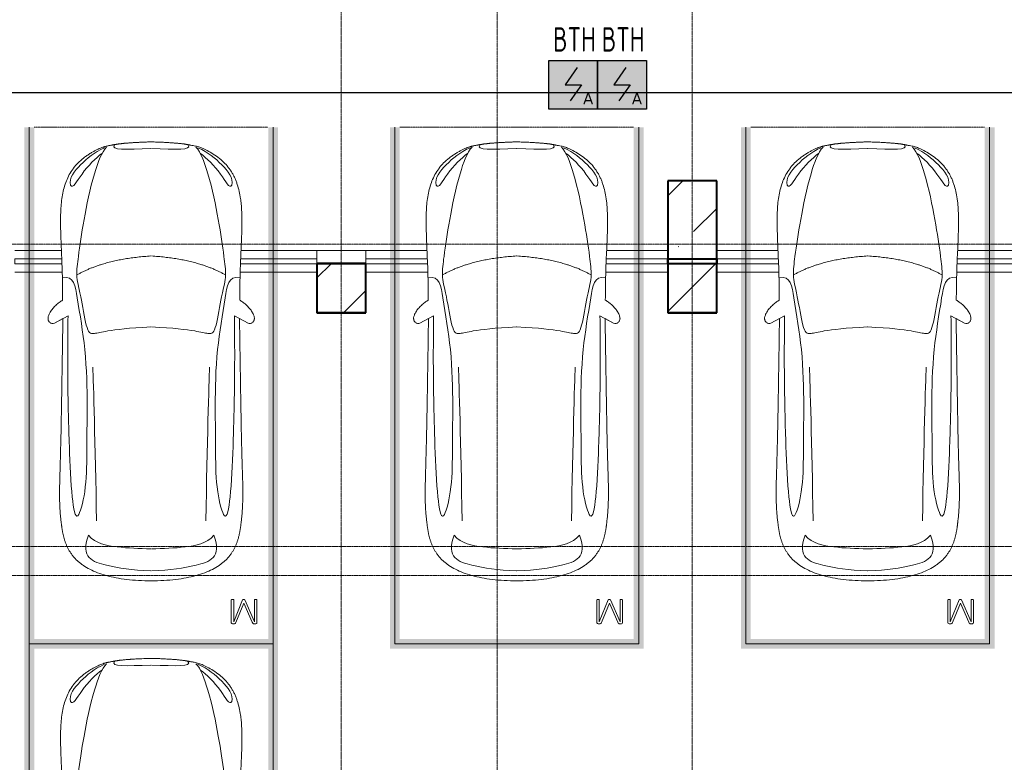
# Model space of a CAD drawing. Header units: millimetres. Extents: x -135639 to 224623, y -383017 to -59102.
# Tile 111 of 256: x 81696 to 91794, y -333932 to -326312. Entities that reach past the tile are written whole.
import ezdxf
from ezdxf.enums import TextEntityAlignment as Align

# ---------------------------------------------------------------- set-up
doc = ezdxf.new("R2010")
doc.units = ezdxf.units.MM
for name, pattern in [('CONTINOUS', [0]), ('Линия сетки', [25, 20, -2.5, 0, -2.5]), ('Невидимые', [5, 3, -2]), ('Штрих_3_3_', [6, 3, -3])]:
    doc.linetypes.add(name, pattern=pattern)
for name, color, linetype, lineweight in [('A-000-M_MASS', 7, 'Continuous', 18), ('A-200-M_WALL_INT', 7, 'Continuous', 18), ('C-953-M_PARKING', 7, 'Continuous', 18), ('C-953-MH_PARKING', 7, 'Невидимые', 18), ('S-280-M_COLUMN', 7, 'Continuous', 18), ('Z-030-M_GRID', 7, 'Continuous', 9), ('ПС', 7, 'Continuous', 40), ('СС-011-ПОЖ-СИГНАЛИЗАЦИЯ', 1, 'Continuous', 30)]:
    doc.layers.add(name, color=color, linetype=linetype, lineweight=lineweight)
doc.styles.add('1111', font='isocpeur.ttf')

# ---------------------------------------------------------------- blocks, each defined once
blk = doc.blocks.new('A_PAR_Parking - M-2663509-B2_-11_400_')
at = {"layer": 'C-953-M_PARKING', "true_color": 0xf7f9fb}
blk.add_hatch(color=7, dxfattribs=at).paths.add_polyline_path([(-1300, 2650), (-1300, -2700), (1300, -2700), (1300, 2650), (1200, 2650), (1200, -2600), (-1200, -2600), (-1200, 2650)])
at = {"layer": 'A-000-M_MASS', "color": 253, "true_color": 0xaaaaaa}
for p, q in [((-853, 717), (-993, 639)), ((853, 717), (993, 639)), ((-906, 687), (-993, 639)), ((993, 639), (906, 687))]:
    blk.add_line(p, q, dxfattribs=at)
for centre, start, end in [((-1010, 678), 223.4184, 293.9305), ((1010, 678), 246.0695, 316.5816)]:
    blk.add_arc(centre, 42.2, start, end, dxfattribs=at)
for points, knots in [([(-908, 876), (-908, 976), (-911, 1161), (-920, 1362), (-926, 1508), (-930, 1645), (-930, 1769), (-922, 1880), (-911, 1957), (-894, 2031), (-871, 2100), (-841, 2165), (-809, 2216), (-779, 2254), (-754, 2281), (-727, 2307), (-698, 2332), (-667, 2355), (-636, 2376), (-604, 2395), (-574, 2412), (-545, 2426), (-519, 2438), (-500, 2445), (-485, 2450), (-474, 2453), (-463, 2456), (-452, 2458), (-440, 2461), (-428, 2463), (-414, 2466), (-402, 2468), (-391, 2470), (-383, 2471), (-376, 2473), (-370, 2474), (-363, 2475), (-356, 2476), (-349, 2477), (-343, 2478), (-337, 2479), (-330, 2480), (-324, 2481), (-317, 2481), (-309, 2482), (-301, 2483), (-293, 2484), (-285, 2485), (-276, 2486), (-263, 2487), (-249, 2488), (-235, 2489), (-223, 2490), (-211, 2491), (-199, 2492), (-186, 2493), (-168, 2494), (-148, 2495), (-127, 2496), (-106, 2497), (-77, 2498), (-40, 2500), (-13, 2501), (1, 2501)], [-1, -1, -1, -1, -0.913265, -0.826531, -0.783163, -0.739796, -0.653061, -0.612245, -0.571429, -0.530612, -0.489796, -0.44898, -0.408163, -0.387755, -0.367347, -0.346939, -0.326531, -0.306122, -0.285714, -0.265306, -0.244898, -0.22449, -0.204082, -0.183673, -0.173469, -0.163265, -0.153061, -0.142857, -0.132653, -0.122449, -0.112245, -0.102041, -0.096939, -0.091837, -0.086735, -0.084184, -0.081633, -0.076531, -0.07398, -0.071429, -0.068878, -0.066327, -0.063776, -0.061224, -0.058673, -0.056122, -0.053571, -0.05102, -0.048469, -0.045918, -0.040816, -0.038265, -0.035714, -0.033163, -0.030612, -0.028061, -0.02551, -0.020408, -0.017857, -0.015306, -0.010204, -0.005102, 0, 0, 0, 0]), ([(-480, 2441), (-586, 2392), (-719, 2283), (-847, 2128), (-828, 2057)], [0, 0, 0, 0, 0.53668, 1.024735, 1.024735, 1.024735, 1.024735]), ([(-459, 2446), (-508, 2398), (-601, 2147), (-696, 1684), (-744, 1354), (-774, 1106), (-734, 996), (-660, 552), (-618, 522), (-447, 565), (-234, 590), (-2, 602)], [0, 0, 0, 0, 0.884172, 2.058368, 3.212407, 3.977765, 4.871213, 5.547774, 6.288901, 6.772879, 7.454401, 7.454401, 7.454401, 7.454401]), ([(1, 2501), (22, 2500), (51, 2499), (88, 2498), (113, 2497), (137, 2496), (160, 2494), (181, 2493), (201, 2492), (219, 2491), (237, 2489), (253, 2488), (268, 2487), (282, 2485), (295, 2484), (307, 2483), (320, 2481), (330, 2480), (338, 2479), (345, 2478), (350, 2477), (356, 2476), (361, 2475), (366, 2474), (371, 2473), (377, 2472), (385, 2471), (393, 2469), (403, 2467), (416, 2465), (434, 2462), (454, 2458), (476, 2453), (498, 2446), (521, 2437), (555, 2422), (605, 2396), (669, 2355), (730, 2307), (773, 2263), (802, 2225), (823, 2195), (841, 2164), (857, 2132), (871, 2099), (887, 2053), (904, 1994), (915, 1931), (922, 1879), (926, 1839), (928, 1798), (930, 1756), (930, 1720), (931, 1690), (931, 1667), (930, 1645), (930, 1621), (929, 1598), (929, 1566), (927, 1526), (925, 1459), (919, 1336), (911, 1145), (908, 970), (908, 876)], [-1, -1, -1, -1, -0.992347, -0.98852, -0.984694, -0.980867, -0.977041, -0.973214, -0.969388, -0.965561, -0.961735, -0.957908, -0.954082, -0.950255, -0.946429, -0.942602, -0.938776, -0.933673, -0.931122, -0.928571, -0.92602, -0.923469, -0.920918, -0.918367, -0.915816, -0.913265, -0.908163, -0.903061, -0.897959, -0.887755, -0.877551, -0.857143, -0.836735, -0.816327, -0.795918, -0.77551, -0.734694, -0.693878, -0.653061, -0.612245, -0.591837, -0.571429, -0.55102, -0.530612, -0.510204, -0.489796, -0.44898, -0.408163, -0.387755, -0.367347, -0.346939, -0.326531, -0.306122, -0.295918, -0.285714, -0.27551, -0.265306, -0.255102, -0.244898, -0.22449, -0.204082, -0.163265, -0.081633, 0, 0, 0, 0]), ([(459, 2446), (508, 2398), (601, 2147), (696, 1684), (744, 1354), (774, 1106), (734, 996), (660, 552), (618, 522), (447, 565), (234, 590), (2, 602)], [0, 0, 0, 0, 0.884172, 2.058368, 3.212407, 3.977765, 4.871213, 5.547774, 6.288901, 6.772879, 7.454401, 7.454401, 7.454401, 7.454401]), ([(480, 2441), (586, 2392), (719, 2283), (847, 2128), (828, 2057)], [0, 0, 0, 0, 0.53668, 1.024735, 1.024735, 1.024735, 1.024735]), ([(-828, 2057), (-803, 2016), (-728, 2173), (-566, 2339), (-505, 2381)], [0, 0, 0, 0, 0.497572, 1.022643, 1.022643, 1.022643, 1.022643]), ([(828, 2057), (803, 2016), (728, 2173), (566, 2339), (505, 2381)], [0, 0, 0, 0, 0.497572, 1.022643, 1.022643, 1.022643, 1.022643]), ([(-908, 1106), (-792, 1130), (-753, 859), (-663, 332), (-655, -196), (-661, -684), (-663, -1068), (-764, -1443), (-817, -1157), (-842, -605), (-857, -17), (-857, 454), (-853, 717)], [0, 0, 0, 0, 1.013953, 2.476159, 4.172855, 5.704608, 7.082231, 8.244161, 9.589947, 11.154659, 12.917121, 14.362976, 14.362976, 14.362976, 14.362976]), ([(908, 1106), (792, 1130), (753, 859), (663, 332), (655, -196), (661, -684), (663, -1068), (764, -1443), (817, -1157), (842, -605), (857, -17), (857, 454), (853, 717)], [0, 0, 0, 0, 1.013953, 2.476159, 4.172855, 5.704608, 7.082231, 8.244161, 9.589947, 11.154659, 12.917121, 14.362976, 14.362976, 14.362976, 14.362976]), ([(-1041, 649), (-1044, 652), (-1049, 657), (-1053, 664), (-1055, 669), (-1057, 675), (-1058, 682), (-1058, 688), (-1058, 702), (-1052, 723), (-1036, 756), (-1011, 790), (-985, 818), (-962, 839), (-944, 853), (-926, 866), (-914, 873), (-908, 876)], [-1, -1, -1, -1, -0.941667, -0.9125, -0.883333, -0.854167, -0.825, -0.795833, -0.766667, -0.65, -0.533333, -0.4, -0.266667, -0.2, -0.133333, -0.066667, 0, 0, 0, 0]), ([(908, 876), (913, 873), (923, 867), (944, 853), (971, 832), (1000, 803), (1026, 771), (1043, 742), (1053, 719), (1057, 703), (1059, 690), (1058, 680), (1056, 673), (1054, 666), (1050, 658), (1045, 652), (1041, 649)], [-1, -1, -1, -1, -0.941667, -0.883333, -0.766667, -0.65, -0.533333, -0.4, -0.333333, -0.266667, -0.2, -0.166667, -0.133333, -0.1, -0.066667, 0, 0, 0, 0]), ([(0, -2004), (-45, -2004), (-132, -2001), (-252, -1991), (-362, -1974), (-462, -1950), (-551, -1921), (-630, -1886), (-686, -1853), (-726, -1824), (-753, -1802), (-774, -1782), (-789, -1766), (-799, -1753), (-809, -1740), (-819, -1727), (-828, -1714), (-836, -1701), (-844, -1688), (-851, -1674), (-858, -1661), (-864, -1647), (-870, -1634), (-876, -1620), (-881, -1606), (-885, -1592), (-890, -1578), (-894, -1565), (-897, -1551), (-901, -1537), (-904, -1524), (-907, -1510), (-909, -1497), (-912, -1483), (-914, -1470), (-916, -1457), (-918, -1444), (-919, -1432), (-921, -1419), (-923, -1403), (-925, -1383), (-928, -1361), (-930, -1339), (-932, -1318), (-934, -1290), (-936, -1257), (-938, -1218), (-939, -1179), (-940, -1139), (-940, -1097), (-939, -1039), (-938, -958), (-934, -846), (-931, -714), (-926, -559), (-923, -376), (-919, -163), (-915, 82), (-911, 315), (-908, 521), (-907, 631), (-906, 687)], [-1, -1, -1, -1, -0.97619, -0.952381, -0.928571, -0.904762, -0.880952, -0.857143, -0.833333, -0.821429, -0.809524, -0.797619, -0.791667, -0.785714, -0.779762, -0.77381, -0.767857, -0.761905, -0.755952, -0.75, -0.744048, -0.738095, -0.732143, -0.72619, -0.720238, -0.714286, -0.708333, -0.702381, -0.696429, -0.690476, -0.684524, -0.678571, -0.672619, -0.666667, -0.660714, -0.654762, -0.64881, -0.642857, -0.636905, -0.630952, -0.619048, -0.607143, -0.595238, -0.583333, -0.571429, -0.547619, -0.52381, -0.5, -0.47619, -0.452381, -0.428571, -0.380952, -0.333333, -0.285714, -0.238095, -0.190476, -0.142857, -0.095238, -0.047619, -0.02381, 0, 0, 0, 0]), ([(906, 687), (907, 631), (908, 521), (911, 367), (913, 222), (916, 41), (919, -163), (923, -376), (926, -559), (930, -688), (932, -780), (934, -844), (936, -902), (938, -956), (939, -1007), (940, -1053), (940, -1097), (940, -1139), (939, -1179), (938, -1218), (936, -1257), (934, -1290), (932, -1318), (930, -1339), (928, -1361), (925, -1383), (923, -1403), (921, -1419), (919, -1432), (918, -1444), (916, -1457), (914, -1470), (912, -1483), (909, -1497), (907, -1510), (904, -1524), (901, -1537), (897, -1551), (894, -1565), (890, -1578), (885, -1592), (881, -1606), (876, -1620), (870, -1634), (864, -1647), (858, -1661), (851, -1674), (844, -1688), (836, -1701), (828, -1714), (819, -1727), (809, -1740), (799, -1753), (789, -1766), (774, -1782), (753, -1802), (726, -1824), (686, -1853), (607, -1900), (495, -1942), (362, -1974), (252, -1991), (132, -2001), (45, -2004), (0, -2004)], [-1, -1, -1, -1, -0.97619, -0.952381, -0.928571, -0.904762, -0.857143, -0.809524, -0.761905, -0.714286, -0.690476, -0.666667, -0.642857, -0.619048, -0.595238, -0.571429, -0.547619, -0.52381, -0.5, -0.47619, -0.452381, -0.428571, -0.416667, -0.404762, -0.392857, -0.380952, -0.369048, -0.363095, -0.357143, -0.35119, -0.345238, -0.339286, -0.333333, -0.327381, -0.321429, -0.315476, -0.309524, -0.303571, -0.297619, -0.291667, -0.285714, -0.279762, -0.27381, -0.267857, -0.261905, -0.255952, -0.25, -0.244048, -0.238095, -0.232143, -0.22619, -0.220238, -0.214286, -0.208333, -0.202381, -0.190476, -0.178571, -0.166667, -0.142857, -0.095238, -0.071429, -0.047619, -0.02381, 0, 0, 0, 0]), ([(-643, -1535), (-732, -1765), (-468, -1855), (-203, -1891), (-2, -1902)], [0, 0, 0, 0, 0.867049, 1.684227, 1.684227, 1.684227, 1.684227]), ([(-643, -1535), (-570, -1622), (-349, -1664), (-124, -1672), (-2, -1676)], [0, 0, 0, 0, 0.616728, 1.242165, 1.242165, 1.242165, 1.242165]), ([(643, -1535), (732, -1765), (468, -1855), (203, -1891), (2, -1902)], [0, 0, 0, 0, 0.867049, 1.684227, 1.684227, 1.684227, 1.684227]), ([(643, -1535), (570, -1622), (349, -1664), (124, -1672), (2, -1676)], [0, 0, 0, 0, 0.616728, 1.242165, 1.242165, 1.242165, 1.242165])]:
    blk.add_open_spline(points, degree=3, knots=knots, dxfattribs=at)
for points, degree in [([(-376, 2470), (-425, 2412), (-257, 2425), (-2, 2432)], 3), ([(376, 2470), (425, 2412), (257, 2425), (2, 2432)], 3), ([(-2, 1330), (-478, 1299), (-762, 1135)], 2), ([(2, 1330), (478, 1299), (762, 1135)], 2), ([(-599, 190), (-592, 24), (-575, -588), (-560, -1389)], 3), ([(599, 190), (592, 24), (575, -588), (560, -1389)], 3)]:
    blk.add_open_spline(points, degree=degree, dxfattribs=at)
at = {"layer": 'C-953-M_PARKING', "color": 253, "true_color": 0xaaaaaa}
for p, q in [((-1250, -2650), (-1250, 2650)), ((1250, 2650), (1250, -2650)), ((823, -2198), (822, -2200)), ((822, -2200), (822, -2434)), ((825, -2196), (823, -2198)), ((823, -2198), (825, -2196)), ((828, -2195), (825, -2196)), ((825, -2196), (828, -2195)), ((834, -2195), (828, -2195)), ((840, -2195), (834, -2195)), ((844, -2196), (840, -2195)), ((840, -2195), (844, -2196)), ((846, -2198), (844, -2196)), ((844, -2196), (846, -2198)), ((846, -2200), (846, -2198)), ((938, -2199), (846, -2425)), ((846, -2425), (846, -2200)), ((939, -2197), (938, -2199)), ((938, -2199), (939, -2197)), ((941, -2196), (939, -2197)), ((939, -2197), (941, -2196)), ((944, -2195), (941, -2196)), ((941, -2196), (944, -2195)), ((949, -2195), (944, -2195)), ((944, -2195), (949, -2195)), ((953, -2195), (949, -2195)), ((949, -2195), (953, -2195)), ((956, -2196), (953, -2195)), ((953, -2195), (956, -2196)), ((958, -2197), (956, -2196)), ((956, -2196), (958, -2197)), ((960, -2199), (958, -2197)), ((958, -2197), (960, -2199)), ((1059, -2425), (960, -2199)), ((1061, -2196), (1059, -2198)), ((1059, -2198), (1061, -2196)), ((1059, -2198), (1059, -2200)), ((1059, -2200), (1059, -2425)), ((1065, -2195), (1061, -2196)), ((1061, -2196), (1065, -2195)), ((1070, -2195), (1065, -2195)), ((1076, -2195), (1070, -2195)), ((1080, -2196), (1076, -2195)), ((1076, -2195), (1080, -2196)), ((1082, -2198), (1080, -2196)), ((1080, -2196), (1082, -2198)), ((1083, -2200), (1082, -2198)), ((1082, -2198), (1083, -2200)), ((1083, -2434), (1083, -2200)), ((869, -2430), (950, -2232)), ((950, -2232), (1037, -2429)), ((822, -2434), (826, -2443)), ((826, -2443), (833, -2446)), ((833, -2446), (846, -2446)), ((846, -2446), (855, -2445)), ((855, -2445), (861, -2442)), ((861, -2442), (866, -2437)), ((866, -2437), (869, -2430)), ((1037, -2429), (1041, -2437)), ((1041, -2437), (1046, -2442)), ((1046, -2442), (1051, -2445)), ((1051, -2445), (1058, -2446)), ((1058, -2446), (1072, -2446)), ((1072, -2446), (1075, -2445)), ((1075, -2445), (1072, -2446)), ((1075, -2445), (1079, -2443)), ((1079, -2443), (1075, -2445)), ((1079, -2443), (1082, -2440)), ((1082, -2440), (1079, -2443)), ((1082, -2440), (1083, -2434)), ((1250, -2650), (-1250, -2650))]:
    blk.add_line(p, q, dxfattribs=at)
at = {"layer": 'C-953-MH_PARKING', "color": 253, "linetype": 'Штрих_3_3_', "true_color": 0xaaaaaa}
blk.add_line((-1200, 2650), (1200, 2650), dxfattribs=at)
blk = doc.blocks.new('A_PAR_Parking - M_Зависимые-2663510-B2_-11_400_')
at = {"layer": 'C-953-M_PARKING', "true_color": 0xf7f9fb}
blk.add_hatch(color=7, dxfattribs=at).paths.add_polyline_path([(-1300, 1541), (-1300, -2700), (1300, -2700), (1300, 2650), (1200, 2650), (1200, -2600), (-1200, -2600), (-1200, 2650), (-1300, 2650), (-1300, 2235)])
at = {"layer": 'A-000-M_MASS', "color": 253, "true_color": 0xaaaaaa}
for p, q in [((-853, 717), (-993, 639)), ((853, 717), (993, 639)), ((-906, 687), (-993, 639)), ((993, 639), (906, 687))]:
    blk.add_line(p, q, dxfattribs=at)
for centre, start, end in [((-1010, 678), 223.4184, 293.9305), ((1010, 678), 246.0695, 316.5816)]:
    blk.add_arc(centre, 42.2, start, end, dxfattribs=at)
for points, knots in [([(-908, 876), (-908, 976), (-911, 1161), (-920, 1362), (-926, 1508), (-930, 1645), (-930, 1769), (-922, 1880), (-911, 1957), (-894, 2031), (-871, 2100), (-841, 2165), (-809, 2216), (-779, 2254), (-754, 2281), (-727, 2307), (-698, 2332), (-667, 2355), (-636, 2376), (-604, 2395), (-574, 2412), (-545, 2426), (-519, 2438), (-500, 2445), (-485, 2450), (-474, 2453), (-463, 2456), (-452, 2458), (-440, 2461), (-428, 2463), (-414, 2466), (-402, 2468), (-391, 2470), (-383, 2471), (-376, 2473), (-370, 2474), (-363, 2475), (-356, 2476), (-349, 2477), (-343, 2478), (-337, 2479), (-330, 2480), (-324, 2481), (-317, 2481), (-309, 2482), (-301, 2483), (-293, 2484), (-285, 2485), (-276, 2486), (-263, 2487), (-249, 2488), (-235, 2489), (-223, 2490), (-211, 2491), (-199, 2492), (-186, 2493), (-168, 2494), (-148, 2495), (-127, 2496), (-106, 2497), (-77, 2498), (-40, 2500), (-13, 2501), (1, 2501)], [-1, -1, -1, -1, -0.913265, -0.826531, -0.783163, -0.739796, -0.653061, -0.612245, -0.571429, -0.530612, -0.489796, -0.44898, -0.408163, -0.387755, -0.367347, -0.346939, -0.326531, -0.306122, -0.285714, -0.265306, -0.244898, -0.22449, -0.204082, -0.183673, -0.173469, -0.163265, -0.153061, -0.142857, -0.132653, -0.122449, -0.112245, -0.102041, -0.096939, -0.091837, -0.086735, -0.084184, -0.081633, -0.076531, -0.07398, -0.071429, -0.068878, -0.066327, -0.063776, -0.061224, -0.058673, -0.056122, -0.053571, -0.05102, -0.048469, -0.045918, -0.040816, -0.038265, -0.035714, -0.033163, -0.030612, -0.028061, -0.02551, -0.020408, -0.017857, -0.015306, -0.010204, -0.005102, 0, 0, 0, 0]), ([(-480, 2441), (-586, 2392), (-719, 2283), (-847, 2128), (-828, 2057)], [0, 0, 0, 0, 0.53668, 1.024735, 1.024735, 1.024735, 1.024735]), ([(-459, 2446), (-508, 2398), (-601, 2147), (-696, 1684), (-744, 1354), (-774, 1106), (-734, 996), (-660, 552), (-618, 522), (-447, 565), (-234, 590), (-2, 602)], [0, 0, 0, 0, 0.884172, 2.058368, 3.212407, 3.977765, 4.871213, 5.547774, 6.288901, 6.772879, 7.454401, 7.454401, 7.454401, 7.454401]), ([(1, 2501), (22, 2500), (51, 2499), (88, 2498), (113, 2497), (137, 2496), (160, 2494), (181, 2493), (201, 2492), (219, 2491), (237, 2489), (253, 2488), (268, 2487), (282, 2485), (295, 2484), (307, 2483), (320, 2481), (330, 2480), (338, 2479), (345, 2478), (350, 2477), (356, 2476), (361, 2475), (366, 2474), (371, 2473), (377, 2472), (385, 2471), (393, 2469), (403, 2467), (416, 2465), (434, 2462), (454, 2458), (476, 2453), (498, 2446), (521, 2437), (555, 2422), (605, 2396), (669, 2355), (730, 2307), (773, 2263), (802, 2225), (823, 2195), (841, 2164), (857, 2132), (871, 2099), (887, 2053), (904, 1994), (915, 1931), (922, 1879), (926, 1839), (928, 1798), (930, 1756), (930, 1720), (931, 1690), (931, 1667), (930, 1645), (930, 1621), (929, 1598), (929, 1566), (927, 1526), (925, 1459), (919, 1336), (911, 1145), (908, 970), (908, 876)], [-1, -1, -1, -1, -0.992347, -0.98852, -0.984694, -0.980867, -0.977041, -0.973214, -0.969388, -0.965561, -0.961735, -0.957908, -0.954082, -0.950255, -0.946429, -0.942602, -0.938776, -0.933673, -0.931122, -0.928571, -0.92602, -0.923469, -0.920918, -0.918367, -0.915816, -0.913265, -0.908163, -0.903061, -0.897959, -0.887755, -0.877551, -0.857143, -0.836735, -0.816327, -0.795918, -0.77551, -0.734694, -0.693878, -0.653061, -0.612245, -0.591837, -0.571429, -0.55102, -0.530612, -0.510204, -0.489796, -0.44898, -0.408163, -0.387755, -0.367347, -0.346939, -0.326531, -0.306122, -0.295918, -0.285714, -0.27551, -0.265306, -0.255102, -0.244898, -0.22449, -0.204082, -0.163265, -0.081633, 0, 0, 0, 0]), ([(459, 2446), (508, 2398), (601, 2147), (696, 1684), (744, 1354), (774, 1106), (734, 996), (660, 552), (618, 522), (447, 565), (234, 590), (2, 602)], [0, 0, 0, 0, 0.884172, 2.058368, 3.212407, 3.977765, 4.871213, 5.547774, 6.288901, 6.772879, 7.454401, 7.454401, 7.454401, 7.454401]), ([(480, 2441), (586, 2392), (719, 2283), (847, 2128), (828, 2057)], [0, 0, 0, 0, 0.53668, 1.024735, 1.024735, 1.024735, 1.024735]), ([(-828, 2057), (-803, 2016), (-728, 2173), (-566, 2339), (-505, 2381)], [0, 0, 0, 0, 0.497572, 1.022643, 1.022643, 1.022643, 1.022643]), ([(828, 2057), (803, 2016), (728, 2173), (566, 2339), (505, 2381)], [0, 0, 0, 0, 0.497572, 1.022643, 1.022643, 1.022643, 1.022643]), ([(-908, 1106), (-792, 1130), (-753, 859), (-663, 332), (-655, -196), (-661, -684), (-663, -1068), (-764, -1443), (-817, -1157), (-842, -605), (-857, -17), (-857, 454), (-853, 717)], [0, 0, 0, 0, 1.013953, 2.476159, 4.172855, 5.704608, 7.082231, 8.244161, 9.589947, 11.154659, 12.917121, 14.362976, 14.362976, 14.362976, 14.362976]), ([(908, 1106), (792, 1130), (753, 859), (663, 332), (655, -196), (661, -684), (663, -1068), (764, -1443), (817, -1157), (842, -605), (857, -17), (857, 454), (853, 717)], [0, 0, 0, 0, 1.013953, 2.476159, 4.172855, 5.704608, 7.082231, 8.244161, 9.589947, 11.154659, 12.917121, 14.362976, 14.362976, 14.362976, 14.362976]), ([(-1041, 649), (-1044, 652), (-1049, 657), (-1053, 664), (-1055, 669), (-1057, 675), (-1058, 682), (-1058, 688), (-1058, 702), (-1052, 723), (-1036, 756), (-1011, 790), (-985, 818), (-962, 839), (-944, 853), (-926, 866), (-914, 873), (-908, 876)], [-1, -1, -1, -1, -0.941667, -0.9125, -0.883333, -0.854167, -0.825, -0.795833, -0.766667, -0.65, -0.533333, -0.4, -0.266667, -0.2, -0.133333, -0.066667, 0, 0, 0, 0]), ([(908, 876), (913, 873), (923, 867), (944, 853), (971, 832), (1000, 803), (1026, 771), (1043, 742), (1053, 719), (1057, 703), (1059, 690), (1058, 680), (1056, 673), (1054, 666), (1050, 658), (1045, 652), (1041, 649)], [-1, -1, -1, -1, -0.941667, -0.883333, -0.766667, -0.65, -0.533333, -0.4, -0.333333, -0.266667, -0.2, -0.166667, -0.133333, -0.1, -0.066667, 0, 0, 0, 0]), ([(0, -2004), (-45, -2004), (-132, -2001), (-252, -1991), (-362, -1974), (-462, -1950), (-551, -1921), (-630, -1886), (-686, -1853), (-726, -1824), (-753, -1802), (-774, -1782), (-789, -1766), (-799, -1753), (-809, -1740), (-819, -1727), (-828, -1714), (-836, -1701), (-844, -1688), (-851, -1674), (-858, -1661), (-864, -1647), (-870, -1634), (-876, -1620), (-881, -1606), (-885, -1592), (-890, -1578), (-894, -1565), (-897, -1551), (-901, -1537), (-904, -1524), (-907, -1510), (-909, -1497), (-912, -1483), (-914, -1470), (-916, -1457), (-918, -1444), (-919, -1432), (-921, -1419), (-923, -1403), (-925, -1383), (-928, -1361), (-930, -1339), (-932, -1318), (-934, -1290), (-936, -1257), (-938, -1218), (-939, -1179), (-940, -1139), (-940, -1097), (-939, -1039), (-938, -958), (-934, -846), (-931, -714), (-926, -559), (-923, -376), (-919, -163), (-915, 82), (-911, 315), (-908, 521), (-907, 631), (-906, 687)], [-1, -1, -1, -1, -0.97619, -0.952381, -0.928571, -0.904762, -0.880952, -0.857143, -0.833333, -0.821429, -0.809524, -0.797619, -0.791667, -0.785714, -0.779762, -0.77381, -0.767857, -0.761905, -0.755952, -0.75, -0.744048, -0.738095, -0.732143, -0.72619, -0.720238, -0.714286, -0.708333, -0.702381, -0.696429, -0.690476, -0.684524, -0.678571, -0.672619, -0.666667, -0.660714, -0.654762, -0.64881, -0.642857, -0.636905, -0.630952, -0.619048, -0.607143, -0.595238, -0.583333, -0.571429, -0.547619, -0.52381, -0.5, -0.47619, -0.452381, -0.428571, -0.380952, -0.333333, -0.285714, -0.238095, -0.190476, -0.142857, -0.095238, -0.047619, -0.02381, 0, 0, 0, 0]), ([(906, 687), (907, 631), (908, 521), (911, 367), (913, 222), (916, 41), (919, -163), (923, -376), (926, -559), (930, -688), (932, -780), (934, -844), (936, -902), (938, -956), (939, -1007), (940, -1053), (940, -1097), (940, -1139), (939, -1179), (938, -1218), (936, -1257), (934, -1290), (932, -1318), (930, -1339), (928, -1361), (925, -1383), (923, -1403), (921, -1419), (919, -1432), (918, -1444), (916, -1457), (914, -1470), (912, -1483), (909, -1497), (907, -1510), (904, -1524), (901, -1537), (897, -1551), (894, -1565), (890, -1578), (885, -1592), (881, -1606), (876, -1620), (870, -1634), (864, -1647), (858, -1661), (851, -1674), (844, -1688), (836, -1701), (828, -1714), (819, -1727), (809, -1740), (799, -1753), (789, -1766), (774, -1782), (753, -1802), (726, -1824), (686, -1853), (607, -1900), (495, -1942), (362, -1974), (252, -1991), (132, -2001), (45, -2004), (0, -2004)], [-1, -1, -1, -1, -0.97619, -0.952381, -0.928571, -0.904762, -0.857143, -0.809524, -0.761905, -0.714286, -0.690476, -0.666667, -0.642857, -0.619048, -0.595238, -0.571429, -0.547619, -0.52381, -0.5, -0.47619, -0.452381, -0.428571, -0.416667, -0.404762, -0.392857, -0.380952, -0.369048, -0.363095, -0.357143, -0.35119, -0.345238, -0.339286, -0.333333, -0.327381, -0.321429, -0.315476, -0.309524, -0.303571, -0.297619, -0.291667, -0.285714, -0.279762, -0.27381, -0.267857, -0.261905, -0.255952, -0.25, -0.244048, -0.238095, -0.232143, -0.22619, -0.220238, -0.214286, -0.208333, -0.202381, -0.190476, -0.178571, -0.166667, -0.142857, -0.095238, -0.071429, -0.047619, -0.02381, 0, 0, 0, 0]), ([(-643, -1535), (-732, -1765), (-468, -1855), (-203, -1891), (-2, -1902)], [0, 0, 0, 0, 0.867049, 1.684227, 1.684227, 1.684227, 1.684227]), ([(-643, -1535), (-570, -1622), (-349, -1664), (-124, -1672), (-2, -1676)], [0, 0, 0, 0, 0.616728, 1.242165, 1.242165, 1.242165, 1.242165]), ([(643, -1535), (732, -1765), (468, -1855), (203, -1891), (2, -1902)], [0, 0, 0, 0, 0.867049, 1.684227, 1.684227, 1.684227, 1.684227]), ([(643, -1535), (570, -1622), (349, -1664), (124, -1672), (2, -1676)], [0, 0, 0, 0, 0.616728, 1.242165, 1.242165, 1.242165, 1.242165])]:
    blk.add_open_spline(points, degree=3, knots=knots, dxfattribs=at)
for points, degree in [([(-376, 2470), (-425, 2412), (-257, 2425), (-2, 2432)], 3), ([(376, 2470), (425, 2412), (257, 2425), (2, 2432)], 3), ([(-2, 1330), (-478, 1299), (-762, 1135)], 2), ([(2, 1330), (478, 1299), (762, 1135)], 2), ([(-599, 190), (-592, 24), (-575, -588), (-560, -1389)], 3), ([(599, 190), (592, 24), (575, -588), (560, -1389)], 3)]:
    blk.add_open_spline(points, degree=degree, dxfattribs=at)
at = {"layer": 'C-953-M_PARKING', "color": 253, "true_color": 0xaaaaaa}
for p, q in [((-1250, -2650), (-1250, 2650)), ((1250, 2650), (1250, -2650)), ((535, -2196), (533, -2198)), ((533, -2198), (535, -2196)), ((533, -2198), (533, -2200)), ((533, -2200), (533, -2434)), ((539, -2195), (535, -2196)), ((535, -2196), (539, -2195)), ((544, -2195), (539, -2195)), ((550, -2195), (544, -2195)), ((554, -2196), (550, -2195)), ((550, -2195), (554, -2196)), ((556, -2198), (554, -2196)), ((554, -2196), (556, -2198)), ((557, -2200), (556, -2198)), ((649, -2199), (557, -2425)), ((557, -2425), (557, -2200)), ((651, -2196), (649, -2197)), ((649, -2197), (651, -2196)), ((649, -2197), (649, -2199)), ((649, -2199), (649, -2197)), ((655, -2195), (651, -2196)), ((651, -2196), (655, -2195)), ((659, -2195), (655, -2195)), ((655, -2195), (659, -2195)), ((664, -2195), (659, -2195)), ((659, -2195), (664, -2195)), ((667, -2196), (664, -2195)), ((664, -2195), (667, -2196)), ((669, -2197), (667, -2196)), ((667, -2196), (669, -2197)), ((670, -2199), (669, -2197)), ((669, -2197), (670, -2199)), ((769, -2425), (670, -2199)), ((770, -2198), (769, -2200)), ((769, -2200), (769, -2425)), ((772, -2196), (770, -2198)), ((770, -2198), (772, -2196)), ((775, -2195), (772, -2196)), ((772, -2196), (775, -2195)), ((781, -2195), (775, -2195)), ((787, -2195), (781, -2195)), ((791, -2196), (787, -2195)), ((787, -2195), (791, -2196)), ((793, -2198), (791, -2196)), ((791, -2196), (793, -2198)), ((793, -2200), (793, -2198)), ((793, -2198), (793, -2200)), ((793, -2434), (793, -2200)), ((580, -2430), (660, -2232)), ((660, -2232), (748, -2429)), ((959, -2361), (955, -2371)), ((955, -2371), (957, -2375)), ((957, -2420), (955, -2424)), ((957, -2375), (1002, -2398)), ((1002, -2398), (957, -2420)), ((965, -2353), (959, -2361)), ((969, -2353), (965, -2353)), ((1010, -2384), (969, -2353)), ((969, -2442), (1010, -2412)), ((1008, -2327), (1005, -2330)), ((1005, -2330), (1010, -2384)), ((1010, -2412), (1005, -2465)), ((1018, -2325), (1008, -2327)), ((1028, -2327), (1018, -2325)), ((1025, -2384), (1030, -2330)), ((1066, -2353), (1025, -2384)), ((1030, -2465), (1025, -2412)), ((1025, -2412), (1066, -2442)), ((1030, -2330), (1028, -2327)), ((1033, -2398), (1078, -2375)), ((1078, -2420), (1033, -2398)), ((1070, -2353), (1066, -2353)), ((1076, -2361), (1070, -2353)), ((1080, -2371), (1076, -2361)), ((1078, -2375), (1080, -2371)), ((1080, -2424), (1078, -2420)), ((533, -2434), (536, -2443)), ((536, -2443), (544, -2446)), ((544, -2446), (556, -2446)), ((556, -2446), (565, -2445)), ((565, -2445), (572, -2442)), ((572, -2442), (576, -2437)), ((576, -2437), (580, -2430)), ((748, -2429), (752, -2437)), ((752, -2437), (757, -2442)), ((757, -2442), (762, -2445)), ((762, -2445), (768, -2446)), ((768, -2446), (782, -2446)), ((782, -2446), (786, -2445)), ((786, -2445), (782, -2446)), ((786, -2445), (789, -2443)), ((789, -2443), (786, -2445)), ((789, -2443), (792, -2440)), ((792, -2440), (789, -2443)), ((792, -2440), (793, -2434)), ((955, -2424), (959, -2434)), ((959, -2434), (965, -2442)), ((965, -2442), (969, -2442)), ((1005, -2465), (1008, -2469)), ((1008, -2469), (1018, -2470)), ((1018, -2470), (1028, -2469)), ((1028, -2469), (1030, -2465)), ((1066, -2442), (1070, -2442)), ((1070, -2442), (1076, -2434)), ((1076, -2434), (1080, -2424)), ((1250, -2650), (-1250, -2650))]:
    blk.add_line(p, q, dxfattribs=at)
blk = doc.blocks.new('CP_ДШ_Hanytex_TopJoint 24C_Половина - CP_ДШ_Hanytex_TopJoint 24C_Половина-3657771-B2_-11_400_')
at = {"layer": 'A-000-M_MASS', "color": 253, "true_color": 0xaaaaaa}
for p, q in [((0, -25), (0, 110)), ((500, 110), (0, 110)), ((500, 110), (500, -25))]:
    blk.add_line(p, q, dxfattribs=at)
blk = doc.blocks.new('CP_ДШ_Hanytex_TopJoint 24C - CP_ДШ_Hanytex_TopJoint 24C-V100-B2_-11_400_')
at = {"layer": 'A-000-M_MASS', "color": 253, "true_color": 0xaaaaaa}
for p, q in [((787, 110), (0, 110)), ((3100, 110), (2612, 110)), ((784, 25), (0, 25)), ((0, 25), (0, -25)), ((0, -110), (0, 25)), ((3100, 25), (2615, 25)), ((3100, -25), (3100, 25)), ((3100, 25), (3100, -25)), ((0, -25), (782, -25)), ((2617, -25), (3100, -25)), ((778, -110), (0, -110)), ((3100, -110), (2621, -110))]:
    blk.add_line(p, q, dxfattribs=at)
blk = doc.blocks.new('CP_ДШ_Hanytex_TopJoint 24C - CP_ДШ_Hanytex_TopJoint 24C-V101-B2_-11_400_')
at = {"layer": 'A-000-M_MASS', "color": 253, "true_color": 0xaaaaaa}
for p, q in [((637, 110), (0, 110)), ((3100, 110), (2462, 110)), ((634, 25), (0, 25)), ((0, 25), (0, -25)), ((0, -25), (0, 25)), ((3100, 25), (2465, 25)), ((3100, -25), (3100, 25)), ((3100, 25), (3100, -110)), ((0, -25), (632, -25)), ((2467, -25), (3100, -25)), ((629, -110), (0, -110)), ((3100, -110), (2471, -110))]:
    blk.add_line(p, q, dxfattribs=at)
blk = doc.blocks.new('CP_ДШ_Hanytex_TopJoint 24C - CP_ДШ_Hanytex_TopJoint 24C-V102-B2_-11_400_')
at = {"layer": 'A-000-M_MASS', "color": 253, "true_color": 0xaaaaaa}
for p, q in [((637, 110), (0, 110)), ((3100, 110), (2462, 110)), ((634, 25), (0, 25)), ((0, 25), (0, -25)), ((0, -110), (0, 25)), ((3100, 25), (2465, 25)), ((3100, -25), (3100, 25)), ((3100, 25), (3100, -25)), ((0, -25), (632, -25)), ((2467, -25), (3100, -25)), ((629, -110), (0, -110)), ((3100, -110), (2471, -110))]:
    blk.add_line(p, q, dxfattribs=at)
blk = doc.blocks.new('135_SLK_GD_AR_rvt-1-B2_-11_400_')
at = {"layer": 'A-200-M_WALL_INT', "color": 253, "lineweight": 40, "true_color": 0xaaaaaa}
for p, q in [((97402, 33752), (96898, 33752)), ((96898, 33752), (96898, 33750)), ((96898, 33750), (96898, 32400)), ((97402, 33750), (97402, 33752)), ((97402, 32398), (97402, 33750)), ((96900, 32900), (96900, 32950)), ((97400, 32950), (97400, 32900)), ((93802, 32902), (93298, 32902)), ((93298, 32902), (93298, 32900)), ((93298, 32900), (93298, 32400)), ((93802, 32900), (93802, 32902)), ((93802, 32398), (93802, 32900)), ((93298, 32400), (93298, 32398)), ((93298, 32398), (93800, 32398)), ((93800, 32398), (93802, 32398)), ((96898, 32400), (96898, 32398)), ((96898, 32398), (97400, 32398)), ((97400, 32398), (97402, 32398))]:
    blk.add_line(p, q, dxfattribs=at)
at = {"layer": 'A-000-M_MASS', "color": 253, "lineweight": 18, "true_color": 0xaaaaaa, "rotation": 180}
for name, p in [('CP_ДШ_Hanytex_TopJoint 24C - CP_ДШ_Hanytex_TopJoint 24C-V100-B2_-11_400_', (93300, 32925)), ('CP_ДШ_Hanytex_TopJoint 24C - CP_ДШ_Hanytex_TopJoint 24C-V101-B2_-11_400_', (96900, 32925)), ('CP_ДШ_Hanytex_TopJoint 24C - CP_ДШ_Hanytex_TopJoint 24C-V102-B2_-11_400_', (100500, 32925))]:
    blk.add_blockref(name, p, dxfattribs=at)
at = {"layer": 'A-000-M_MASS', "color": 253, "lineweight": 18, "true_color": 0xaaaaaa}
blk.add_blockref('CP_ДШ_Hanytex_TopJoint 24C_Половина - CP_ДШ_Hanytex_TopJoint 24C_Половина-3657771-B2_-11_400_', (93300, 32925), dxfattribs=at)
at = {"layer": 'C-953-M_PARKING', "color": 253, "lineweight": 18, "true_color": 0xaaaaaa}
for name, p in [('A_PAR_Parking - M-2663509-B2_-11_400_', (91600, 31650)), ('A_PAR_Parking - M-2663509-B2_-11_400_', (95350, 31650)), ('A_PAR_Parking - M-2663509-B2_-11_400_', (98950, 31650)), ('A_PAR_Parking - M_Зависимые-2663510-B2_-11_400_', (91600, 26350))]:
    blk.add_blockref(name, p, dxfattribs=at)
blk = doc.blocks.new('Бетон-Прямоугольная-Колонна - CLM_Подземные этажи_В40-500х800-V141-B2_-11_400_')
at = {"layer": 'S-280-M_COLUMN', "lineweight": 9, "true_color": 0xaaaaaa}
h = blk.add_hatch(dxfattribs=at)
h.set_pattern_fill('FP_19', color=253, style=0, pattern_type=2)
h.set_pattern_definition([(45, (-97150, -33350), (-628.618, 628.618), []), (45, (-96521.4, -33350), (-628.618, 628.618), [1111.25, -222.25, 6.706, -215.544])])
h.paths.add_polyline_path([(250, -400), (250, 400), (-250, 400), (-250, -400)])
at = {"layer": 'S-280-M_COLUMN', "color": 253, "lineweight": 40, "true_color": 0xaaaaaa}
for p, q in [((250, 400), (-250, 400)), ((-250, 400), (-250, -400)), ((250, -400), (250, 400)), ((-250, -400), (250, -400))]:
    blk.add_line(p, q, dxfattribs=at)
blk = doc.blocks.new('135_SLK_GD_KR_rvt-1-B2_-11_400_')
at = {"layer": 'S-280-M_COLUMN', "color": 253, "lineweight": 18, "true_color": 0xaaaaaa}
blk.add_blockref('Бетон-Прямоугольная-Колонна - CLM_Подземные этажи_В40-500х800-V141-B2_-11_400_', (97150, 33350), dxfattribs=at)
blk = doc.blocks.new('Бетон-Прямоугольная-Колонна - CLM_Подземные этажи_В50-500х500-V322-B2_-11_400_')
at = {"layer": 'S-280-M_COLUMN', "lineweight": 9, "true_color": 0xaaaaaa}
h = blk.add_hatch(dxfattribs=at)
h.set_pattern_fill('FP_204', color=253, style=0, pattern_type=2)
h.set_pattern_definition([(45, (-93550, -32650), (-628.618, 628.618), []), (45, (-92921.4, -32650), (-628.618, 628.618), [1111.25, -222.25, 6.706, -215.544])])
h.paths.add_polyline_path([(250, -250), (250, 250), (-250, 250), (-250, -250), (69, -250)])
at = {"layer": 'S-280-M_COLUMN', "color": 253, "lineweight": 40, "true_color": 0xaaaaaa}
for p, q in [((250, 250), (-250, 250)), ((-250, 250), (-250, -250)), ((250, -250), (250, 250)), ((-250, -250), (250, -250))]:
    blk.add_line(p, q, dxfattribs=at)
blk = doc.blocks.new('Бетон-Прямоугольная-Колонна - CLM_Подземные этажи_В50-500х500-V323-B2_-11_400_')
at = {"layer": 'S-280-M_COLUMN', "lineweight": 9, "true_color": 0xaaaaaa}
h = blk.add_hatch(dxfattribs=at)
h.set_pattern_fill('FP_205', color=253, style=0, pattern_type=2)
h.set_pattern_definition([(45, (-97150, -32650), (-628.618, 628.618), []), (45, (-96521.4, -32650), (-628.618, 628.618), [1111.25, -222.25, 6.706, -215.544])])
h.paths.add_polyline_path([(250, -250), (250, 250), (-250, 250), (-250, -250)])
at = {"layer": 'S-280-M_COLUMN', "color": 253, "lineweight": 40, "true_color": 0xaaaaaa}
for p, q in [((250, 250), (-250, 250)), ((-250, 250), (-250, -250)), ((250, -250), (250, 250)), ((-250, -250), (250, -250))]:
    blk.add_line(p, q, dxfattribs=at)
blk = doc.blocks.new('135_SLK_K4_KR_rvt-1-B2_-11_400_')
at = {"layer": 'S-280-M_COLUMN', "color": 253, "lineweight": 18, "true_color": 0xaaaaaa}
for name, p in [('Бетон-Прямоугольная-Колонна - CLM_Подземные этажи_В50-500х500-V322-B2_-11_400_', (93550, 32650)), ('Бетон-Прямоугольная-Колонна - CLM_Подземные этажи_В50-500х500-V323-B2_-11_400_', (97150, 32650))]:
    blk.add_blockref(name, p, dxfattribs=at)
blk = doc.blocks.new('-2 этаж')
at = {"layer": 'Z-030-M_GRID', "color": 253, "linetype": 'Линия сетки', "true_color": 0xaaaaaa}
for p, q in [((352642.3, -369622.7), (352642.3, -216207.4)), ((354242.3, -369626.6), (354242.3, -216207.4)), ((356242.3, -369622.5), (356242.3, -216207.4)), ((415041.9, -316827.3), (255412.1, -316827.3)), ((412503.2, -319927.3), (255412.1, -319927.3)), ((415041.9, -320227.3), (255412.1, -320227.3))]:
    blk.add_line(p, q, dxfattribs=at)
at = {"lineweight": 5}
for name in ['135_SLK_GD_KR_rvt-1-B2_-11_400_', '135_SLK_GD_AR_rvt-1-B2_-11_400_', '135_SLK_K4_KR_rvt-1-B2_-11_400_']:
    blk.add_blockref(name, (259092.3, -349927.3), dxfattribs=at)
blk = doc.blocks.new('*U4706')
at = {"lineweight": 35, "true_color": 0xffffff}
h = blk.add_hatch(color=7, dxfattribs=at)
h.dxf.hatch_style = 1
h.paths.add_polyline_path([(0, 500), (0, 0), (500, 0), (500, 500)])
at = {"color": 1, "linetype": 'ByBlock', "lineweight": -2}
for p, q in [((289, 426), (167, 250)), ((167, 250), (333, 250)), ((333, 250), (219, 86))]:
    blk.add_line(p, q, dxfattribs=at)
at = {"color": 1, "linetype": 'ByBlock', "lineweight": -2, "ltscale": 0.1}
blk.add_lwpolyline([(0, 500), (500, 500), (500, 0), (0, 0)], close=True, dxfattribs=at)
at = {"color": 1, "linetype": 'ByBlock', "lineweight": -2, "ltscale": 1000, "style": '1111'}
blk.add_text('A', height=128, dxfattribs=at).set_placement((403, 49), align=Align.CENTER)
at = {"color": 0, "linetype": 'ByBlock', "lineweight": -2, "style": '1111'}
blk.add_attdef('INDEX', (-63, -235), '', height=125, dxfattribs=at)
at = {"color": 0, "linetype": 'ByBlock', "lineweight": -2, "style": '1111', "flags": 1}
for tag, p in [('NAME_DEVICE', (-64, -421)), ('NUM_POM', (-82, -847))]:
    blk.add_attdef(tag, p, '', height=125, dxfattribs=at)
at = {"color": 0, "linetype": 'ByBlock', "lineweight": -2, "style": '1111', "width": 0.7}
blk.add_attdef('NUM_DEVICE', (-64, -630), '', height=125, dxfattribs=at)

msp = doc.modelspace()

# ---------------------------------------------------------------- linework, layer by layer
at = {"layer": 'СС-011-ПОЖ-СИГНАЛИЗАЦИЯ', "lineweight": 30}
msp.add_lwpolyline([(103297, -327063), (72935, -327063), (72935, -335767), (73786, -335767), (73786, -341241), (55538, -341241)], dxfattribs=at)

# ---------------------------------------------------------------- block references
at = {"color": 0}
msp.add_blockref('-2 этаж', (-267648, -11789), dxfattribs=at)
at = {"layer": 'ПС', "color": 7, "linetype": 'CONTINOUS', "lineweight": 30, "ltscale": 100}
ref = msp.add_blockref('*U4706', (87123, -327230), dxfattribs=dict(at, xscale=1.000736, yscale=1.000736, zscale=1.000736))
ref.add_attrib('NUM_DEVICE', 'BTH', dxfattribs={"layer": '0', "color": 0, "linetype": 'ByBlock', "lineweight": -2, "ltscale": 100, "height": 250.2, "style": '1111', "width": 0.7}).set_placement((87385, -326639), align=Align.CENTER)
ref = msp.add_blockref('*U4706', (87623, -327230), dxfattribs=dict(at, xscale=1.000736, yscale=1.000736, zscale=1.000736))
ref.add_attrib('NUM_DEVICE', 'BTH', dxfattribs={"layer": '0', "color": 0, "linetype": 'ByBlock', "lineweight": -2, "ltscale": 100, "height": 250.2, "style": '1111', "width": 0.7}).set_placement((87885, -326639), align=Align.CENTER)

doc.saveas('drawing.dxf')
